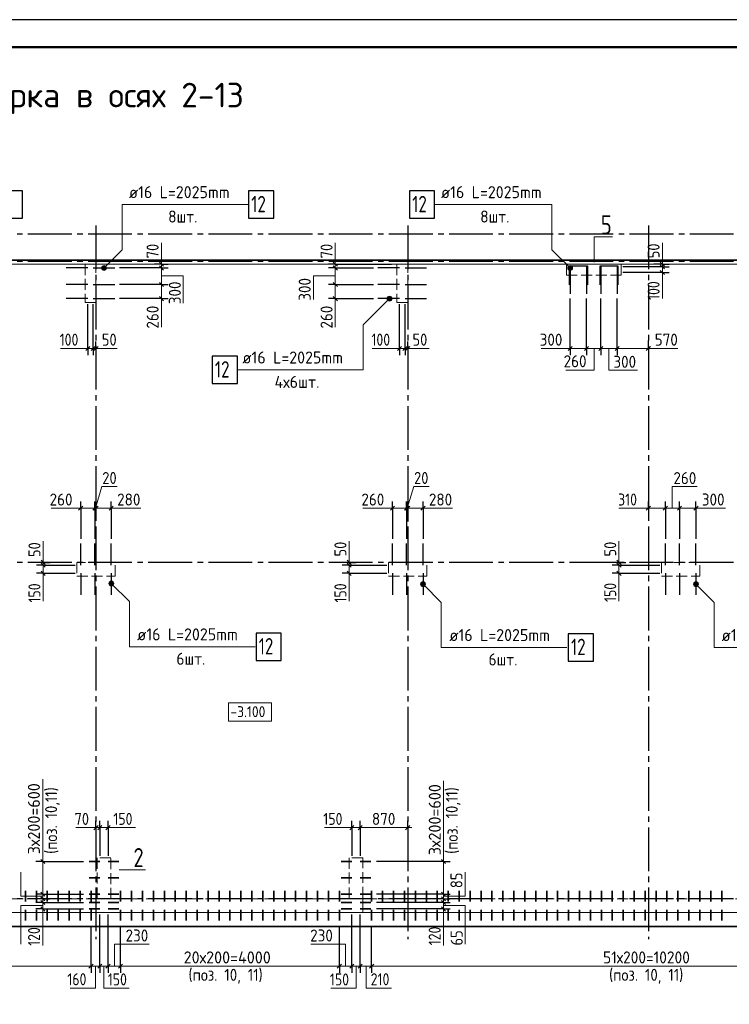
# Model space of a CAD drawing. Header units: millimetres. Extents: x 0 to 42000, y 0 to 29700.
# Tile 6 of 7: x 20405 to 33379, y 11705 to 29700. Entities that reach past the tile are written whole.
import ezdxf

# ---------------------------------------------------------------- set-up
doc = ezdxf.new("R2010")
doc.units = ezdxf.units.MM
doc.linetypes.add('______2', pattern=[270, 200, -70])
doc.linetypes.add('______5', pattern=[1100, 800, -100, 100, -100])
for name, color, linetype, lineweight in [('Standard', 7, 'Continuous', 25), ('Выпуски арматуры Г-обр.', 52, 'Continuous', 25), ('Выпуски арматуры П-обр. равн.', 52, 'Continuous', 25), ('ЖБ Пилон', 7, 'Continuous', 35), ('ЖБ Плита Фундамента верхний уровень', 7, 'Continuous', 35), ('ЖБ Стена верхний уровень', 7, 'Continuous', 35), ('Общий01', 7, 'Continuous', 13), ('Позиционная метка номер позиции', 7, 'Continuous', 13), ('Размерная линия_ общее', 7, 'Continuous', 13), ('Текст_ общее', 7, 'Continuous', 25)]:
    doc.layers.add(name, color=color, linetype=linetype, lineweight=lineweight)
doc.layers.add('Оси', color=7, linetype='______5', true_color=0x656565)
doc.styles.add('ISOCPEUR', font='txt')

msp = doc.modelspace()

# ---------------------------------------------------------------- hatches: boundary and pattern name
at = {"layer": 'Позиционная метка номер позиции', "linetype": 'Continuous', "lineweight": 13, "transparency": 33554687}
for points in [[(21915, 25193), (21990, 25150), (21935, 25205)], [(21935, 25205), (21990, 25150), (21990, 25173)], [(21935, 25205), (21990, 25173), (21958, 25205)], [(21958, 25205), (21990, 25173), (21979, 25193)], [(30438, 25130), (30481, 25205), (30427, 25150)], [(30427, 25150), (30481, 25205), (30458, 25205)], [(30427, 25150), (30458, 25205), (30427, 25173)], [(30427, 25173), (30458, 25205), (30438, 25193)], [(30438, 25130), (30502, 25193), (30481, 25205)], [(21904, 25173), (21979, 25130), (21915, 25193)], [(21904, 25150), (21958, 25118), (21904, 25173)], [(21904, 25173), (21958, 25118), (21979, 25130)], [(21935, 25118), (21904, 25150), (21915, 25130)], [(21904, 25150), (21935, 25118), (21958, 25118)], [(21915, 25193), (21979, 25130), (21990, 25150)], [(30458, 25118), (30502, 25193), (30438, 25130)], [(30458, 25118), (30513, 25173), (30502, 25193)], [(30481, 25118), (30513, 25173), (30458, 25118)], [(30481, 25118), (30513, 25150), (30513, 25173)], [(30513, 25150), (30481, 25118), (30502, 25130)], [(27197, 24570), (27134, 24633), (27122, 24613)], [(27197, 24570), (27122, 24613), (27177, 24558)], [(27177, 24558), (27122, 24613), (27122, 24590)], [(27177, 24558), (27122, 24590), (27154, 24558)], [(27154, 24558), (27122, 24590), (27134, 24570)], [(27209, 24590), (27154, 24645), (27134, 24633)], [(27209, 24590), (27134, 24633), (27197, 24570)], [(27209, 24613), (27177, 24645), (27154, 24645)], [(27209, 24613), (27154, 24645), (27209, 24590)], [(27177, 24645), (27209, 24613), (27197, 24633)], [(22037, 19409), (22068, 19440), (22048, 19429)], [(22068, 19440), (22037, 19409), (22037, 19386)], [(22068, 19440), (22037, 19386), (22091, 19440)], [(22091, 19440), (22037, 19386), (22048, 19365)], [(22091, 19440), (22048, 19365), (22112, 19429)], [(22112, 19429), (22048, 19365), (22068, 19354)], [(22112, 19429), (22068, 19354), (22123, 19409)], [(22123, 19409), (22068, 19354), (22091, 19354)], [(22123, 19409), (22091, 19354), (22123, 19386)], [(22123, 19386), (22091, 19354), (22112, 19365)], [(27737, 19396), (27768, 19428), (27748, 19416)], [(27768, 19428), (27737, 19396), (27737, 19373)], [(27768, 19428), (27737, 19373), (27791, 19428)], [(27791, 19428), (27737, 19373), (27748, 19353)], [(27791, 19428), (27748, 19353), (27812, 19416)], [(27812, 19416), (27748, 19353), (27768, 19341)], [(27812, 19416), (27768, 19341), (27823, 19396)], [(27823, 19396), (27768, 19341), (27791, 19341)], [(27823, 19396), (27791, 19341), (27823, 19373)], [(27823, 19373), (27791, 19341), (27812, 19353)], [(32727, 19396), (32758, 19428), (32738, 19416)], [(32758, 19428), (32727, 19396), (32727, 19373)], [(32758, 19428), (32727, 19373), (32781, 19428)], [(32781, 19428), (32727, 19373), (32738, 19353)], [(32781, 19428), (32738, 19353), (32802, 19416)], [(32802, 19416), (32738, 19353), (32758, 19341)], [(32802, 19416), (32758, 19341), (32813, 19396)], [(32813, 19396), (32758, 19341), (32781, 19341)], [(32813, 19396), (32781, 19341), (32813, 19373)], [(32813, 19373), (32781, 19341), (32802, 19353)]]:
    msp.add_hatch(color=7, dxfattribs=at).paths.add_polyline_path(points)

# ---------------------------------------------------------------- linework, layer by layer
at = {"layer": 'Standard', "color": 7, "linetype": 'Continuous', "lineweight": 13, "transparency": 33554687}
msp.add_line((22221, 14164), (22704, 14164), dxfattribs=at)
at = {"layer": 'Standard', "color": 7, "linetype": 'Continuous', "lineweight": 25, "transparency": 33554687}
msp.add_lwpolyline([(0, 0), (42000, 0), (42000, 29700), (0, 29700), (0, 0)], close=True, dxfattribs=at)
at = {"layer": 'Standard', "color": 7, "linetype": 'Continuous', "lineweight": 50, "transparency": 33554687}
msp.add_lwpolyline([(2000, 29200), (41500, 29200), (41500, 500), (2000, 500), (2000, 29200)], close=True, dxfattribs=at)
at = {"layer": 'Standard', "color": 7, "linetype": 'Continuous', "lineweight": 13, "transparency": 33554687}
for points in [[(41500, 29200), (2000, 29200), (2000, 5000), (41500, 5000), (41500, 29200)], [(30909, 25269), (30909, 25730), (31242, 25730)], [(4250, 13382), (41050, 13382), (41050, 25232), (4250, 25232), (4250, 13382)]]:
    msp.add_lwpolyline(points, dxfattribs=at)
at = {"layer": 'Standard', "color": 7, "linetype": 'Continuous', "lineweight": 18, "transparency": 33554687}
msp.add_lwpolyline([(4000, 13132), (41300, 13132), (41300, 25232), (4000, 25232), (4000, 13132)], dxfattribs=at)
at = {"layer": 'Standard', "color": 254, "linetype": 'Continuous', "lineweight": 35, "true_color": 0xc4c4ff, "transparency": 33554687}
msp.add_lwpolyline([(4005, 13129), (41295, 13129), (41295, 25303), (4005, 25303), (4005, 13129)], dxfattribs=at)
at = {"layer": 'Выпуски арматуры Г-обр.', "color": 7, "linetype": 'Continuous', "lineweight": 25, "transparency": 33554687}
for p, q in [((21650, 25162), (21256, 25162)), ((21750, 25162), (22144, 25162)), ((27350, 25162), (26956, 25162)), ((27450, 25162), (27844, 25162)), ((30470, 25182), (30470, 24788)), ((30470, 25082), (30470, 24688)), ((30770, 25182), (30770, 24788)), ((30770, 25082), (30770, 24688)), ((31030, 25182), (31030, 24788)), ((31030, 25082), (31030, 24688)), ((31330, 25182), (31330, 24788)), ((31330, 25082), (31330, 24688)), ((21650, 24862), (21256, 24862)), ((21750, 24862), (22144, 24862)), ((27350, 24862), (26956, 24862)), ((27450, 24862), (27844, 24862)), ((21650, 24602), (21256, 24602)), ((21750, 24602), (22144, 24602)), ((27350, 24602), (26956, 24602)), ((27450, 24602), (27844, 24602)), ((21520, 19732), (21520, 20126)), ((21780, 19732), (21780, 20126)), ((22080, 19732), (22080, 20126)), ((27220, 19732), (27220, 20126)), ((27480, 19732), (27480, 20126)), ((27780, 19732), (27780, 20126)), ((32210, 19732), (32210, 20126)), ((32470, 19732), (32470, 20126)), ((32770, 19732), (32770, 20126)), ((21520, 19582), (21520, 19188)), ((21780, 19582), (21780, 19188)), ((22080, 19582), (22080, 19188)), ((27220, 19582), (27220, 19188)), ((27480, 19582), (27480, 19188)), ((27780, 19582), (27780, 19188)), ((32210, 19582), (32210, 19188)), ((32470, 19582), (32470, 19188)), ((32770, 19582), (32770, 19188))]:
    msp.add_line(p, q, dxfattribs=at)
at = {"layer": 'Выпуски арматуры Г-обр.', "color": 7, "linetype": 'Continuous', "lineweight": 35, "transparency": 33554687}
for p, q in [((21870, 14317), (21675, 14317)), ((22020, 14317), (22215, 14317)), ((26480, 14317), (26285, 14317)), ((26630, 14317), (26825, 14317)), ((21870, 14017), (21675, 14017)), ((22020, 14017), (22215, 14017)), ((26480, 14017), (26285, 14017)), ((26630, 14017), (26825, 14017)), ((20510, 13582), (20510, 13777)), ((20710, 13582), (20710, 13777)), ((20910, 13582), (20910, 13777)), ((21110, 13582), (21110, 13777)), ((21310, 13582), (21310, 13777)), ((21510, 13582), (21510, 13777)), ((21870, 13717), (21675, 13717)), ((21710, 13582), (21710, 13777)), ((22020, 13717), (22215, 13717)), ((22250, 13582), (22250, 13777)), ((22450, 13582), (22450, 13777)), ((22650, 13582), (22650, 13777)), ((22850, 13582), (22850, 13777)), ((23050, 13582), (23050, 13777)), ((23250, 13582), (23250, 13777)), ((23450, 13582), (23450, 13777)), ((23650, 13582), (23650, 13777)), ((23850, 13582), (23850, 13777)), ((24050, 13582), (24050, 13777)), ((24250, 13582), (24250, 13777)), ((24450, 13582), (24450, 13777)), ((24650, 13582), (24650, 13777)), ((24850, 13582), (24850, 13777)), ((25050, 13582), (25050, 13777)), ((25250, 13582), (25250, 13777)), ((25450, 13582), (25450, 13777)), ((25650, 13582), (25650, 13777)), ((25850, 13582), (25850, 13777)), ((26050, 13582), (26050, 13777)), ((26250, 13582), (26250, 13777)), ((26480, 13717), (26285, 13717)), ((26630, 13717), (26825, 13717)), ((26840, 13582), (26840, 13777)), ((27040, 13582), (27040, 13777)), ((27240, 13582), (27240, 13777)), ((27440, 13582), (27440, 13777)), ((27640, 13582), (27640, 13777)), ((27840, 13582), (27840, 13777)), ((28040, 13582), (28040, 13777)), ((28240, 13582), (28240, 13777)), ((28440, 13582), (28440, 13777)), ((28640, 13582), (28640, 13777)), ((28840, 13582), (28840, 13777)), ((29040, 13582), (29040, 13777)), ((29240, 13582), (29240, 13777)), ((29440, 13582), (29440, 13777)), ((29640, 13582), (29640, 13777)), ((29840, 13582), (29840, 13777)), ((30040, 13582), (30040, 13777)), ((30240, 13582), (30240, 13777)), ((30440, 13582), (30440, 13777)), ((30640, 13582), (30640, 13777)), ((30840, 13582), (30840, 13777)), ((31040, 13582), (31040, 13777)), ((31240, 13582), (31240, 13777)), ((31440, 13582), (31440, 13777)), ((31640, 13582), (31640, 13777)), ((31840, 13582), (31840, 13777)), ((32040, 13582), (32040, 13777)), ((32240, 13582), (32240, 13777)), ((32440, 13582), (32440, 13777)), ((32640, 13582), (32640, 13777)), ((32840, 13582), (32840, 13777)), ((33040, 13582), (33040, 13777)), ((33240, 13582), (33240, 13777)), ((21870, 13567), (21675, 13567)), ((22020, 13567), (22215, 13567)), ((26480, 13567), (26285, 13567)), ((26630, 13567), (26825, 13567)), ((20510, 13432), (20510, 13237)), ((20710, 13432), (20710, 13237)), ((20910, 13432), (20910, 13237)), ((21110, 13432), (21110, 13237)), ((21310, 13432), (21310, 13237)), ((21510, 13432), (21510, 13237)), ((21870, 13447), (21675, 13447)), ((21710, 13432), (21710, 13237)), ((22020, 13447), (22215, 13447)), ((22250, 13432), (22250, 13237)), ((22450, 13432), (22450, 13237)), ((22650, 13432), (22650, 13237)), ((22850, 13432), (22850, 13237)), ((23050, 13432), (23050, 13237)), ((23250, 13432), (23250, 13237)), ((23450, 13432), (23450, 13237)), ((23650, 13432), (23650, 13237)), ((23850, 13432), (23850, 13237)), ((24050, 13432), (24050, 13237)), ((24250, 13432), (24250, 13237)), ((24450, 13432), (24450, 13237)), ((24650, 13432), (24650, 13237)), ((24850, 13432), (24850, 13237)), ((25050, 13432), (25050, 13237)), ((25250, 13432), (25250, 13237)), ((25450, 13432), (25450, 13237)), ((25650, 13432), (25650, 13237)), ((25850, 13432), (25850, 13237)), ((26050, 13432), (26050, 13237)), ((26250, 13432), (26250, 13237)), ((26480, 13447), (26285, 13447)), ((26630, 13447), (26825, 13447)), ((26840, 13432), (26840, 13237)), ((27040, 13432), (27040, 13237)), ((27240, 13432), (27240, 13237)), ((27440, 13432), (27440, 13237)), ((27640, 13432), (27640, 13237)), ((27840, 13432), (27840, 13237)), ((28040, 13432), (28040, 13237)), ((28240, 13432), (28240, 13237)), ((28440, 13432), (28440, 13237)), ((28640, 13432), (28640, 13237)), ((28840, 13432), (28840, 13237)), ((29040, 13432), (29040, 13237)), ((29240, 13432), (29240, 13237)), ((29440, 13432), (29440, 13237)), ((29640, 13432), (29640, 13237)), ((29840, 13432), (29840, 13237)), ((30040, 13432), (30040, 13237)), ((30240, 13432), (30240, 13237)), ((30440, 13432), (30440, 13237)), ((30640, 13432), (30640, 13237)), ((30840, 13432), (30840, 13237)), ((31040, 13432), (31040, 13237)), ((31240, 13432), (31240, 13237)), ((31440, 13432), (31440, 13237)), ((31640, 13432), (31640, 13237)), ((31840, 13432), (31840, 13237)), ((32040, 13432), (32040, 13237)), ((32240, 13432), (32240, 13237)), ((32440, 13432), (32440, 13237)), ((32640, 13432), (32640, 13237)), ((32840, 13432), (32840, 13237)), ((33040, 13432), (33040, 13237)), ((33240, 13432), (33240, 13237))]:
    msp.add_line(p, q, dxfattribs=at)
at = {"layer": 'Выпуски арматуры Г-обр.', "color": 7, "linetype": 'Continuous', "lineweight": 25, "transparency": 33554687}
for points in [[(19995, 26070), (20455, 26070), (20455, 26570), (19995, 26570), (19995, 26070)], [(24589, 26070), (25049, 26070), (25049, 26570), (24589, 26570), (24589, 26070)], [(27532, 26070), (27992, 26070), (27992, 26570), (27532, 26570), (27532, 26070)], [(23925, 23049), (24385, 23049), (24385, 23549), (23925, 23549), (23925, 23049)], [(24726, 17988), (25186, 17988), (25186, 18488), (24726, 18488), (24726, 17988)], [(30435, 17976), (30895, 17976), (30895, 18476), (30435, 18476), (30435, 17976)]]:
    msp.add_lwpolyline(points, dxfattribs=at)
at = {"layer": 'Выпуски арматуры П-обр. равн.', "color": 7, "linetype": 'Continuous', "lineweight": 25, "transparency": 33554687}
for points in [[(30456, 24853), (30456, 25203), (30784, 25203), (30784, 24853)], [(31016, 24853), (31016, 25203), (31344, 25203), (31344, 24853)]]:
    msp.add_lwpolyline(points, dxfattribs=at)
at = {"layer": 'ЖБ Пилон', "color": 250, "linetype": '______2', "lineweight": 13, "true_color": 0x3b3b3b, "transparency": 33554687}
for p, q in [((21800, 25232), (21600, 25232)), ((21600, 25232), (21600, 24532)), ((21800, 24532), (21800, 25232)), ((27500, 25232), (27300, 25232)), ((27300, 25232), (27300, 24532)), ((27500, 24532), (27500, 25232)), ((31400, 25232), (30400, 25232)), ((30400, 25232), (30400, 25032)), ((31400, 25032), (31400, 25232)), ((30400, 25032), (31400, 25032)), ((21600, 24532), (21800, 24532)), ((27300, 24532), (27500, 24532)), ((22150, 19782), (21450, 19782)), ((21450, 19782), (21450, 19532)), ((22150, 19532), (22150, 19782)), ((27850, 19782), (27150, 19782)), ((27150, 19782), (27150, 19532)), ((27850, 19532), (27850, 19782)), ((32840, 19782), (32140, 19782)), ((32140, 19782), (32140, 19532)), ((32840, 19532), (32840, 19782)), ((21450, 19532), (22150, 19532)), ((27150, 19532), (27850, 19532)), ((32140, 19532), (32840, 19532))]:
    msp.add_line(p, q, dxfattribs=at)
at = {"layer": 'ЖБ Плита Фундамента верхний уровень', "color": 8, "linetype": 'Continuous', "lineweight": 18, "transparency": 33554687}
for p, q in [((41300, 25232), (4000, 25232)), ((12100, 13132), (37700, 13132))]:
    msp.add_line(p, q, dxfattribs=at)
at = {"layer": 'ЖБ Стена верхний уровень', "color": 250, "linetype": '______2', "lineweight": 13, "true_color": 0x3b3b3b, "transparency": 33554687}
for p, q in [((21820, 14382), (21820, 13632)), ((22070, 14382), (21820, 14382)), ((22070, 13632), (22070, 14382)), ((26430, 14382), (26430, 13632)), ((26680, 14382), (26430, 14382)), ((26680, 13382), (26680, 14382)), ((21820, 13632), (18712, 13632)), ((26430, 13632), (22070, 13632)), ((37200, 13632), (26680, 13632)), ((26680, 13632), (26680, 13382)), ((18712, 13382), (21820, 13382)), ((21820, 13382), (22070, 13382)), ((22070, 13382), (26430, 13382)), ((26430, 13382), (26680, 13382)), ((26680, 13382), (37200, 13382))]:
    msp.add_line(p, q, dxfattribs=at)
at = {"layer": 'Общий01', "color": 7, "linetype": 'Continuous', "lineweight": 18, "transparency": 33554687}
msp.add_lwpolyline([(24225, 16880), (25011, 16880), (25011, 17213), (24225, 17213), (24225, 16880)], dxfattribs=at)
at = {"layer": 'Оси', "color": 8, "linetype": '______5', "lineweight": -3, "transparency": 33554687}
for p, q in [((21800, 25939), (21800, 12896)), ((27500, 25939), (27500, 12896)), ((31900, 25939), (31900, 12896)), ((41157, 25782), (3764, 25782)), ((41157, 25282), (3764, 25282)), ((41157, 19782), (3764, 19782)), ((41157, 13632), (3764, 13632))]:
    msp.add_line(p, q, dxfattribs=at)
at = {"layer": 'Позиционная метка номер позиции', "color": 7, "linetype": 'Continuous', "lineweight": 13, "transparency": 33554687}
for p, q in [((22996, 25232), (22996, 25622)), ((26176, 25232), (26176, 25622)), ((32155, 25232), (32155, 25622)), ((21915, 25193), (21915, 25193)), ((21915, 25130), (21915, 25130)), ((21979, 25193), (21979, 25193)), ((21979, 25130), (21979, 25130)), ((30438, 25193), (30438, 25193)), ((30438, 25130), (30438, 25130)), ((30502, 25193), (30502, 25193)), ((30502, 25130), (30502, 25130)), ((32155, 25082), (32155, 24602)), ((22996, 24602), (22996, 24082)), ((26176, 24602), (26176, 24082)), ((27134, 24633), (27134, 24633)), ((27134, 24570), (27134, 24570)), ((27197, 24633), (27197, 24633)), ((27197, 24570), (27197, 24570)), ((21650, 23692), (21150, 23692)), ((21800, 23692), (22190, 23692)), ((27350, 23692), (26850, 23692)), ((27500, 23692), (27890, 23692)), ((29940, 23692), (30470, 23692)), ((31900, 23692), (32440, 23692)), ((20980, 20770), (21520, 20770)), ((22080, 20770), (22620, 20770)), ((26680, 20770), (27220, 20770)), ((27780, 20770), (28320, 20770)), ((31360, 20770), (31900, 20770)), ((32770, 20770), (33310, 20770)), ((20835, 19782), (20835, 20172)), ((26429, 19782), (26429, 20172)), ((31362, 19782), (31362, 20172)), ((20835, 19582), (20835, 19072)), ((26429, 19582), (26429, 19072)), ((31362, 19582), (31362, 19072)), ((22048, 19429), (22048, 19429)), ((22048, 19365), (22048, 19365)), ((22112, 19429), (22112, 19429)), ((22112, 19365), (22112, 19365)), ((27748, 19416), (27748, 19416)), ((27748, 19353), (27748, 19353)), ((27812, 19416), (27812, 19416)), ((27812, 19353), (27812, 19353)), ((32738, 19416), (32738, 19416)), ((32738, 19353), (32738, 19353)), ((32802, 19416), (32802, 19416)), ((32802, 19353), (32802, 19353)), ((20827, 14317), (20827, 15817)), ((28152, 14317), (28152, 15787)), ((21800, 14933), (21430, 14933)), ((22020, 14933), (22520, 14933)), ((25980, 14933), (26480, 14933)), ((20827, 13447), (20827, 12777)), ((28152, 13447), (28152, 12777))]:
    msp.add_line(p, q, dxfattribs=at)
for points in [[(21947, 25162), (22280, 25495), (22280, 26320), (24575, 26320)], [(30470, 25162), (30137, 25495), (30137, 26320), (27992, 26320)], [(22996, 25018), (23396, 25018), (23396, 24518)], [(26176, 25018), (25776, 25018), (25776, 24588)], [(27165, 24602), (26688, 24124), (26688, 23299), (24393, 23299)], [(30909, 23692), (30909, 23292), (30389, 23292)], [(31178, 23692), (31178, 23292), (31698, 23292)], [(21790, 20770), (21910, 21170), (22190, 21170)], [(27490, 20770), (27610, 21170), (27890, 21170)], [(32334, 20770), (32334, 21170), (32794, 21170)], [(22080, 19397), (22413, 19064), (22413, 18238), (24708, 18238)], [(27780, 19385), (28113, 19051), (28113, 18226), (30408, 18226)], [(32770, 19385), (33103, 19051), (33103, 18226), (35398, 18226)], [(20827, 13678), (20427, 13678), (20427, 14118)], [(28152, 13678), (28552, 13678), (28552, 14118)], [(20827, 13513), (20427, 13513), (20427, 12803)], [(28152, 13513), (28552, 13513), (28552, 12803)], [(22140, 12402), (22140, 12802), (22770, 12802)], [(26360, 12402), (26360, 12802), (25730, 12802)], [(21790, 12402), (21790, 12002), (21330, 12002)], [(21944, 12402), (21944, 12002), (22404, 12002)], [(26556, 12402), (26556, 12002), (26096, 12002)], [(26742, 12402), (26742, 12002), (27202, 12002)]]:
    msp.add_lwpolyline(points, dxfattribs=at)
for centre in [(21947, 25162), (30470, 25162), (27165, 24602), (22080, 19397), (27780, 19385), (32770, 19385)]:
    msp.add_circle(centre, 45, dxfattribs=at)
at = {"layer": 'Размерная линия_ общее', "color": 253, "linetype": 'Continuous', "lineweight": -3, "true_color": 0xa0a0a0, "transparency": 33554687}
for p, q in [((22996, 25232), (22871, 25232)), ((22996, 25232), (23121, 25232)), ((22996, 25232), (22996, 25232)), ((26176, 25232), (26051, 25232)), ((26176, 25232), (26301, 25232)), ((26176, 25232), (27200, 25232)), ((32155, 25232), (32030, 25232)), ((32155, 25232), (32280, 25232)), ((22996, 25162), (22871, 25162)), ((22996, 25162), (23121, 25162)), ((26176, 25162), (26051, 25162)), ((26176, 25162), (26301, 25162)), ((26176, 25162), (26873, 25162)), ((32155, 25182), (32030, 25182)), ((32155, 25082), (32030, 25082)), ((32155, 25182), (32280, 25182)), ((32155, 25082), (32280, 25082)), ((22996, 24862), (22871, 24862)), ((22996, 24862), (23121, 24862)), ((26176, 24862), (26051, 24862)), ((26176, 24862), (26301, 24862)), ((26176, 24862), (26873, 24862)), ((22996, 24602), (22871, 24602)), ((22996, 24602), (23121, 24602)), ((26176, 24602), (26051, 24602)), ((26176, 24602), (26301, 24602)), ((26176, 24602), (26873, 24602)), ((21650, 23692), (21650, 23817)), ((21750, 23692), (21750, 23817)), ((21800, 23692), (21800, 23817)), ((27350, 23692), (27350, 23817)), ((27450, 23692), (27450, 23817)), ((27500, 23692), (27500, 23817)), ((30470, 23692), (30470, 23817)), ((30770, 23692), (30770, 23817)), ((31030, 23692), (31030, 23817)), ((31330, 23692), (31330, 23817)), ((31900, 23692), (31900, 23817)), ((21650, 23692), (21650, 23567)), ((21750, 23692), (21750, 23567)), ((21800, 23692), (21800, 23567)), ((21800, 23692), (21800, 23692)), ((27350, 23692), (27350, 23567)), ((27450, 23692), (27450, 23567)), ((27500, 23692), (27500, 23567)), ((27500, 23692), (27500, 23692)), ((30470, 23692), (30470, 23567)), ((30770, 23692), (30770, 23567)), ((31030, 23692), (31030, 23567)), ((31330, 23692), (31330, 23567)), ((31900, 23692), (31900, 23567)), ((21520, 20770), (21520, 20895)), ((21780, 20770), (21780, 20895)), ((21800, 20770), (21800, 20895)), ((22080, 20770), (22080, 20895)), ((27220, 20770), (27220, 20895)), ((27480, 20770), (27480, 20895)), ((27500, 20770), (27500, 20895)), ((27780, 20770), (27780, 20895)), ((31900, 20770), (31900, 20895)), ((32210, 20770), (32210, 20895)), ((32470, 20770), (32470, 20895)), ((32770, 20770), (32770, 20895)), ((21520, 20770), (21520, 20645)), ((21520, 20770), (21520, 20209)), ((21780, 20770), (21780, 20645)), ((21780, 20770), (21780, 20209)), ((21800, 20770), (21800, 20645)), ((21800, 20770), (21800, 20770)), ((22080, 20770), (22080, 20645)), ((22080, 20770), (22080, 20209)), ((27220, 20770), (27220, 20645)), ((27220, 20770), (27220, 20209)), ((27480, 20770), (27480, 20645)), ((27480, 20770), (27480, 20209)), ((27500, 20770), (27500, 20645)), ((27500, 20770), (27500, 20531)), ((27780, 20770), (27780, 20645)), ((27780, 20770), (27780, 20209)), ((31900, 20770), (31900, 20645)), ((31900, 20770), (31900, 20770)), ((32210, 20770), (32210, 20645)), ((32210, 20770), (32210, 20209)), ((32470, 20770), (32470, 20645)), ((32470, 20770), (32470, 20209)), ((32770, 20770), (32770, 20645)), ((32770, 20770), (32770, 20209)), ((20835, 19782), (20710, 19782)), ((20835, 19732), (20710, 19732)), ((20835, 19782), (20960, 19782)), ((20835, 19782), (20835, 19782)), ((20835, 19732), (20960, 19732)), ((20835, 19732), (21420, 19732)), ((26429, 19782), (26304, 19782)), ((26429, 19732), (26304, 19732)), ((26429, 19782), (26554, 19782)), ((26429, 19732), (26554, 19732)), ((26429, 19732), (27120, 19732)), ((31362, 19782), (31237, 19782)), ((31362, 19732), (31237, 19732)), ((31362, 19782), (31487, 19782)), ((31362, 19782), (31402, 19782)), ((31362, 19732), (31487, 19732)), ((31362, 19732), (32110, 19732)), ((20835, 19582), (20710, 19582)), ((20835, 19582), (20960, 19582)), ((20835, 19582), (21420, 19582)), ((26429, 19582), (26304, 19582)), ((26429, 19582), (26554, 19582)), ((26429, 19582), (27120, 19582)), ((31362, 19582), (31237, 19582)), ((31362, 19582), (31487, 19582)), ((31362, 19582), (32110, 19582)), ((21800, 14933), (21800, 15058)), ((21870, 14933), (21870, 15058)), ((22020, 14933), (22020, 15058)), ((26480, 14933), (26480, 15058)), ((26630, 14933), (26630, 15058)), ((27500, 14933), (27500, 15058)), ((21800, 14933), (21800, 14808)), ((21800, 14933), (21800, 14933)), ((21870, 14933), (21870, 14808)), ((21870, 14933), (21870, 14417)), ((22020, 14933), (22020, 14808)), ((22020, 14933), (22020, 14417)), ((26480, 14933), (26480, 14808)), ((26480, 14933), (26480, 14417)), ((26630, 14933), (26630, 14808)), ((26630, 14933), (26630, 14417)), ((27500, 14933), (27500, 14808)), ((27500, 14933), (27500, 14919)), ((20827, 14317), (20702, 14317)), ((20827, 14317), (20952, 14317)), ((20827, 14317), (21569, 14317)), ((28152, 14317), (28027, 14317)), ((28152, 14317), (28277, 14317)), ((20827, 13717), (20702, 13717)), ((20827, 13717), (20952, 13717)), ((20827, 13717), (21569, 13717)), ((28152, 13717), (28027, 13717)), ((28152, 13717), (28277, 13717)), ((20827, 13632), (20702, 13632)), ((20827, 13567), (20702, 13567)), ((20827, 13632), (20952, 13632)), ((20827, 13632), (20827, 13632)), ((20827, 13567), (20952, 13567)), ((20827, 13567), (21569, 13567)), ((28152, 13632), (28027, 13632)), ((28152, 13567), (28027, 13567)), ((28152, 13632), (28277, 13632)), ((28152, 13567), (28277, 13567)), ((20827, 13447), (20702, 13447)), ((20827, 13447), (20952, 13447)), ((20827, 13447), (21569, 13447)), ((28152, 13447), (28027, 13447)), ((28152, 13447), (28277, 13447)), ((21710, 12402), (21710, 12527)), ((21870, 12402), (21870, 12527)), ((22020, 12402), (22020, 12527)), ((22250, 12402), (22250, 12527)), ((26250, 12402), (26250, 12527)), ((26480, 12402), (26480, 12527)), ((26630, 12402), (26630, 12527)), ((26840, 12402), (26840, 12527)), ((21710, 12402), (21710, 12277)), ((21870, 12402), (21870, 12277)), ((22020, 12402), (22020, 12277)), ((22250, 12402), (22250, 12277)), ((26250, 12402), (26250, 12277)), ((26480, 12402), (26480, 12277)), ((26630, 12402), (26630, 12277)), ((26840, 12402), (26840, 12277))]:
    msp.add_line(p, q, dxfattribs=at)
at = {"layer": 'Размерная линия_ общее', "color": 7, "linetype": 'Continuous', "lineweight": 25, "transparency": 33554687}
for p, q in [((22959, 25269), (23034, 25194)), ((22959, 25199), (23034, 25124)), ((26138, 25269), (26213, 25194)), ((26138, 25199), (26213, 25124)), ((32117, 25269), (32192, 25194)), ((32117, 25219), (32192, 25144)), ((32117, 25119), (32192, 25044)), ((22959, 24899), (23034, 24824)), ((26138, 24899), (26213, 24824)), ((22959, 24639), (23034, 24564)), ((26138, 24639), (26213, 24564)), ((21612, 23654), (21687, 23729)), ((21712, 23654), (21787, 23729)), ((21762, 23654), (21837, 23729)), ((27312, 23654), (27387, 23729)), ((27412, 23654), (27487, 23729)), ((27462, 23654), (27537, 23729)), ((30507, 23729), (30432, 23654)), ((30807, 23729), (30732, 23654)), ((31067, 23729), (30992, 23654)), ((31367, 23729), (31292, 23654)), ((31937, 23729), (31862, 23654)), ((21482, 20733), (21557, 20808)), ((21742, 20733), (21817, 20808)), ((21762, 20733), (21837, 20808)), ((22042, 20733), (22117, 20808)), ((27182, 20733), (27257, 20808)), ((27442, 20733), (27517, 20808)), ((27462, 20733), (27537, 20808)), ((27742, 20733), (27817, 20808)), ((31862, 20733), (31937, 20808)), ((32172, 20733), (32247, 20808)), ((32432, 20733), (32507, 20808)), ((32732, 20733), (32807, 20808)), ((20798, 19819), (20873, 19744)), ((26392, 19819), (26467, 19744)), ((31325, 19819), (31400, 19744)), ((20798, 19769), (20873, 19694)), ((20798, 19619), (20873, 19544)), ((26392, 19769), (26467, 19694)), ((26392, 19619), (26467, 19544)), ((31325, 19769), (31400, 19694)), ((31325, 19619), (31400, 19544)), ((21762, 14895), (21837, 14970)), ((21832, 14895), (21907, 14970)), ((21982, 14895), (22057, 14970)), ((26442, 14895), (26517, 14970)), ((26592, 14895), (26667, 14970)), ((27462, 14895), (27537, 14970)), ((20789, 14354), (20864, 14279)), ((28115, 14354), (28190, 14279)), ((20789, 13754), (20864, 13679)), ((28115, 13754), (28190, 13679)), ((20789, 13669), (20864, 13594)), ((20789, 13604), (20864, 13529)), ((28115, 13669), (28190, 13594)), ((28115, 13604), (28190, 13529)), ((20789, 13484), (20864, 13409)), ((28115, 13484), (28190, 13409)), ((21672, 12364), (21747, 12439)), ((21832, 12364), (21907, 12439)), ((21982, 12364), (22057, 12439)), ((22212, 12364), (22287, 12439)), ((26212, 12364), (26287, 12439)), ((26442, 12364), (26517, 12439)), ((26592, 12364), (26667, 12439)), ((26802, 12364), (26877, 12439))]:
    msp.add_line(p, q, dxfattribs=at)
at = {"layer": 'Размерная линия_ общее', "color": 7, "linetype": 'Continuous', "lineweight": 13, "transparency": 33554687}
for p, q in [((22996, 25232), (22996, 25307)), ((22996, 25232), (22996, 25162)), ((26176, 25232), (26176, 25307)), ((26176, 25232), (26176, 25162)), ((32155, 25232), (32155, 25307)), ((32155, 25232), (32155, 25182)), ((26176, 25162), (26176, 24862)), ((32155, 25182), (32155, 25082)), ((32155, 25082), (32155, 25007)), ((22996, 24862), (22996, 24602)), ((26176, 24862), (26176, 24602)), ((22996, 24602), (22996, 24527)), ((26176, 24602), (26176, 24527)), ((21650, 23692), (21575, 23692)), ((21650, 23692), (21750, 23692)), ((21750, 23692), (21800, 23692)), ((21800, 23692), (21875, 23692)), ((27350, 23692), (27275, 23692)), ((27350, 23692), (27450, 23692)), ((27450, 23692), (27500, 23692)), ((27500, 23692), (27575, 23692)), ((30470, 23692), (30395, 23692)), ((30770, 23692), (30470, 23692)), ((31030, 23692), (30770, 23692)), ((31330, 23692), (31030, 23692)), ((31900, 23692), (31975, 23692)), ((21520, 20770), (21445, 20770)), ((21520, 20770), (21780, 20770)), ((21780, 20770), (21800, 20770)), ((21800, 20770), (22080, 20770)), ((22080, 20770), (22155, 20770)), ((27220, 20770), (27145, 20770)), ((27220, 20770), (27480, 20770)), ((27480, 20770), (27500, 20770)), ((27500, 20770), (27780, 20770)), ((27780, 20770), (27855, 20770)), ((31900, 20770), (31825, 20770)), ((31900, 20770), (32210, 20770)), ((32210, 20770), (32470, 20770)), ((32470, 20770), (32770, 20770)), ((32770, 20770), (32845, 20770)), ((20835, 19782), (20835, 19857)), ((26429, 19782), (26429, 19857)), ((31362, 19782), (31362, 19857)), ((20835, 19782), (20835, 19732)), ((20835, 19732), (20835, 19582)), ((26429, 19782), (26429, 19732)), ((26429, 19732), (26429, 19582)), ((31362, 19782), (31362, 19732)), ((31362, 19732), (31362, 19582)), ((20835, 19582), (20835, 19507)), ((26429, 19582), (26429, 19507)), ((31362, 19582), (31362, 19507)), ((21800, 14933), (21725, 14933)), ((21800, 14933), (21870, 14933)), ((21870, 14933), (22020, 14933)), ((22020, 14933), (22095, 14933)), ((26480, 14933), (26405, 14933)), ((26480, 14933), (26630, 14933)), ((26630, 14933), (27500, 14933)), ((27500, 14933), (27575, 14933)), ((20827, 14317), (20827, 14392)), ((20827, 14317), (20827, 13717)), ((28152, 14317), (28152, 14392)), ((20827, 13717), (20827, 13632)), ((28152, 13717), (28152, 13632)), ((20827, 13632), (20827, 13567)), ((20827, 13567), (20827, 13447)), ((28152, 13632), (28152, 13567)), ((28152, 13567), (28152, 13447)), ((20827, 13447), (20827, 13372)), ((28152, 13447), (28152, 13372)), ((15310, 12402), (21710, 12402)), ((21710, 12402), (21870, 12402)), ((21870, 12402), (22020, 12402)), ((22020, 12402), (22250, 12402)), ((22250, 12402), (26250, 12402)), ((26250, 12402), (26480, 12402)), ((26480, 12402), (26630, 12402)), ((26630, 12402), (26840, 12402)), ((26840, 12402), (37040, 12402))]:
    msp.add_line(p, q, dxfattribs=at)
at = {"layer": 'Размерная линия_ общее', "color": 253, "linetype": 'Continuous', "lineweight": -3, "true_color": 0xa0a0a0, "transparency": 33554687}
for points in [[(32155, 25232), (32138, 25232), (32138, 25232), (32000, 25232)], [(22996, 25162), (22979, 25162), (22979, 25162), (22227, 25162)], [(32155, 25182), (32138, 25182), (32138, 25182), (31430, 25182)], [(32155, 25082), (32138, 25082), (32138, 25082), (31430, 25082)], [(22996, 24862), (22979, 24862), (22979, 24862), (22227, 24862)], [(21650, 23692), (21650, 23709), (21650, 23709), (21650, 23856), (21650, 23856), (21650, 24502)], [(21750, 23692), (21750, 23709), (21750, 23709), (21750, 23883), (21750, 23883), (21750, 24502)], [(22996, 24602), (22979, 24602), (22979, 24602), (22227, 24602)], [(27350, 23692), (27350, 23709), (27350, 23709), (27350, 23913), (27350, 23913), (27350, 24502)], [(27450, 23692), (27450, 23709), (27450, 23709), (27450, 23950), (27450, 23950), (27450, 24502)], [(30470, 23692), (30470, 23709), (30470, 23709), (30470, 24605)], [(30770, 23692), (30770, 23709), (30770, 23709), (30770, 24605)], [(31030, 23692), (31030, 23709), (31030, 23709), (31030, 24605)], [(31330, 23692), (31330, 23709), (31330, 23709), (31330, 24605)], [(31900, 23692), (31900, 23709), (31900, 23709), (31900, 23839)], [(26429, 19782), (26412, 19782), (26412, 19782), (26345, 19782)], [(28152, 14317), (28137, 14317), (28137, 14317), (26931, 14317)], [(28152, 13717), (28136, 13717), (28136, 13717), (26931, 13717)], [(28152, 13567), (28136, 13567), (28136, 13567), (26931, 13567)], [(28152, 13632), (28136, 13632), (28136, 13632), (27802, 13632)], [(21870, 12402), (21870, 12419), (21870, 12419), (21870, 12419), (21870, 12419), (21870, 12419), (21870, 12419), (21870, 12708), (21870, 12708), (21870, 12802), (21870, 12802), (21870, 13347)], [(22020, 12402), (22020, 12419), (22020, 12419), (22020, 12419), (22020, 12419), (22020, 12419), (22020, 12419), (22020, 12713), (22020, 12713), (22020, 12808), (22020, 12808), (22020, 13347)], [(26480, 12402), (26480, 12419), (26480, 12419), (26480, 12419), (26480, 12419), (26480, 13347)], [(26630, 12402), (26630, 12419), (26630, 12419), (26630, 12419), (26630, 12419), (26630, 13347)], [(28152, 13447), (28136, 13447), (28136, 13447), (26931, 13447)], [(21710, 12402), (21710, 12419), (21710, 12419), (21710, 12419), (21710, 12419), (21710, 12419), (21710, 12419), (21710, 12704), (21710, 12704), (21710, 12796), (21710, 12796), (21710, 13131)], [(22250, 12402), (22250, 12419), (22250, 12419), (22250, 12419), (22250, 12419), (22250, 12419), (22250, 12419), (22250, 12719), (22250, 12719), (22250, 12816), (22250, 12816), (22250, 13131)], [(26250, 12402), (26250, 12419), (26250, 12419), (26250, 12419), (26250, 12419), (26250, 13131)], [(26840, 12402), (26840, 12419), (26840, 12419), (26840, 12419), (26840, 12419), (26840, 13131)]]:
    msp.add_lwpolyline(points, dxfattribs=at)
at = {"layer": 'Размерная линия_ общее', "color": 7, "linetype": 'Continuous', "lineweight": 13, "transparency": 33554687}
for points in [[(22996, 25162), (22996, 25148), (22996, 25148), (22996, 24862)], [(31900, 23692), (31832, 23692), (31832, 23692), (31741, 23692), (31741, 23692), (31330, 23692)], [(28152, 14317), (28152, 14262), (28152, 14262), (28152, 14165), (28152, 14165), (28152, 13717)]]:
    msp.add_lwpolyline(points, dxfattribs=at)

# ---------------------------------------------------------------- texts
at = {"layer": 'Выпуски арматуры Г-обр.', "color": 7, "linetype": 'Continuous', "lineweight": 13, "transparency": 33554687, "attachment_point": 7, "style": 'ISOCPEUR'}
for s, insert, char_height, width in [('\\W0.96;ø16 L=2025mm ', (22402, 26438), 220, 2150.52), ('\\W0.96;ø16 L=2025mm ', (28107, 26438), 220, 2150.52), ('\\W0.75;12', (24639, 26180), 300, 472.29), ('\\W0.75;12', (27582, 26180), 300, 472.28), ('\\W0.96;ø16 L=2025mm ', (24476, 23416), 220, 2150.52), ('\\W0.75;12', (23975, 23159), 300, 472.28), ('\\W0.96;ø16 L=2025mm ', (22553, 18356), 220, 2150.52), ('\\W0.96;ø16 L=2025mm ', (28260, 18343), 220, 2150.52), ('\\W0.96;ø16 L=2025mm ', (33238, 18343), 220, 2150.52), ('\\W0.75;12', (24776, 18098), 300, 472.29), ('\\W0.75;12', (30485, 18086), 300, 472.27)]:
    msp.add_mtext(s, dxfattribs=dict(at, insert=insert, char_height=char_height, width=width))
at = {"layer": 'Общий01', "color": 7, "linetype": 'Continuous', "lineweight": 35, "transparency": 33554687, "char_height": 350, "width": 380.82, "attachment_point": 7, "style": 'ISOCPEUR'}
for s, insert in [('\\W0.78;5', (31030, 25777)), ('\\W0.78;2', (22485, 14211))]:
    msp.add_mtext(s, dxfattribs=dict(at, insert=insert))
at = {"layer": 'Общий01', "color": 7, "linetype": 'Continuous', "lineweight": 18, "transparency": 33554687, "insert": (24258, 16953), "char_height": 200, "width": 809.42, "attachment_point": 7, "style": 'ISOCPEUR'}
msp.add_mtext('\\W0.90;-3.100', dxfattribs=at)
at = {"layer": 'Размерная линия_ общее', "color": 7, "linetype": 'Continuous', "lineweight": 25, "transparency": 33554687, "char_height": 220, "attachment_point": 7, "rotation": 90, "style": 'ISOCPEUR'}
for s, insert, width in [('\\W0.87;70', (22946, 25339), 403.92), ('\\W0.87;70', (26126, 25339), 403.92), ('\\W0.87;50', (32105, 25339), 403.92), ('\\W0.91;300', (23352, 24500), 561.98), ('\\W0.91;300', (25726, 24564), 561.98), ('\\W0.83;100', (32105, 24578), 508.57), ('\\W0.91;260', (22946, 24054), 562), ('\\W0.91;260', (26126, 24054), 562), ('\\W0.87;50', (20785, 19879), 403.92), ('\\W0.87;50', (26379, 19889), 403.93), ('\\W0.87;50', (31312, 19889), 403.93), ('\\W0.83;150', (20785, 19048), 508.57), ('\\W0.83;150', (26379, 19048), 508.57), ('\\W0.83;150', (31312, 19058), 508.57), ('\\W0.97;3х200=600', (20775, 14446), 1491.43), ('\\W0.97;3х200=600', (28104, 14429), 1491.43), ('\\W0.87;85', (28501, 13828), 403.93), ('\\W0.83;120', (20777, 12773), 508.57), ('\\W0.83;120', (28102, 12783), 508.57), ('\\W0.87;65', (28505, 12779), 403.92)]:
    msp.add_mtext(s, dxfattribs=dict(at, insert=insert, width=width))
at = {"layer": 'Размерная линия_ общее', "color": 7, "linetype": 'Continuous', "lineweight": 25, "transparency": 33554687, "char_height": 220, "attachment_point": 7, "style": 'ISOCPEUR'}
for s, insert, width in [('\\W0.83;100', (21136, 23742), 508.57), ('\\W0.87;50', (21907, 23742), 403.92), ('\\W0.83;100', (26836, 23742), 508.57), ('\\W0.87;50', (27587, 23742), 403.92), ('\\W0.91;300', (29912, 23742), 561.99), ('\\W0.91;570', (32015, 23742), 561.99), ('\\W0.91;260', (30350, 23347), 561.99), ('\\W0.91;300', (31260, 23338), 561.98), ('\\W0.87;20', (21916, 21214), 403.92), ('\\W0.87;20', (27616, 21214), 403.93), ('\\W0.91;260', (32357, 21212), 561.98), ('\\W0.91;260', (20952, 20820), 562), ('\\W0.91;280', (22187, 20820), 561.98), ('\\W0.91;260', (26652, 20820), 562), ('\\W0.91;280', (27887, 20820), 561.98), ('\\W0.83;310', (31346, 20820), 508.57), ('\\W0.91;300', (32877, 20820), 561.99), ('\\W0.87;70', (21408, 14983), 403.92), ('\\W0.83;150', (22117, 14983), 508.57), ('\\W0.83;150', (25956, 14983), 508.57), ('\\W0.91;870', (26845, 14983), 561.98), ('\\W0.91;230', (22341, 12852), 562), ('\\W0.91;230', (25716, 12852), 561.99), ('\\W0.97;20х200=4000', (23403, 12452), 1821.86), ('\\W0.93;51х200=10200', (31071, 12452), 1861.04), ('\\W0.83;160', (21276, 12052), 508.57), ('\\W0.83;150', (22016, 12050), 508.57), ('\\W0.83;150', (26077, 12049), 508.57), ('\\W0.83;210', (26823, 12052), 508.57)]:
    msp.add_mtext(s, dxfattribs=dict(at, insert=insert, width=width))
at = {"layer": 'Текст_ общее', "color": 7, "linetype": 'Continuous', "lineweight": 50, "transparency": 33554687, "insert": (3000, 27975), "char_height": 450, "width": 22194.16, "attachment_point": 7, "style": 'ISOCPEUR'}
msp.add_mtext('\\W0.99;Схема расположения выпусков из конструкции плиты ростверка в осях 2-13', dxfattribs=at)
at = {"layer": 'Текст_ общее', "color": 7, "linetype": 'Continuous', "lineweight": 25, "transparency": 33554687, "char_height": 220, "attachment_point": 7, "style": 'ISOCPEUR'}
for s, insert, width in [('\\W0.93;8шт.', (23119, 25992), 718.34), ('\\W0.93;8шт.', (28824, 25992), 718.33), ('\\W0.96;4х6шт.', (25065, 22970), 1050.57), ('\\W0.93;6шт.', (23270, 17910), 718.33), ('\\W0.93;6шт.', (28977, 17897), 718.34), ('\\W0.90;(поз. 10, 11)', (23491, 12082), 1615.88), ('\\W0.90;(поз. 10, 11)', (31181, 12082), 1615.88)]:
    msp.add_mtext(s, dxfattribs=dict(at, insert=insert, width=width))
at = {"layer": 'Текст_ общее', "color": 7, "linetype": 'Continuous', "lineweight": 25, "transparency": 33554687, "char_height": 220, "width": 1482.87, "attachment_point": 7, "rotation": 90, "style": 'ISOCPEUR'}
for insert in [(21141, 14454), (28466, 14454)]:
    msp.add_mtext('\\W0.89;(поз. 10,11)', dxfattribs=dict(at, insert=insert))

doc.saveas('drawing.dxf')
